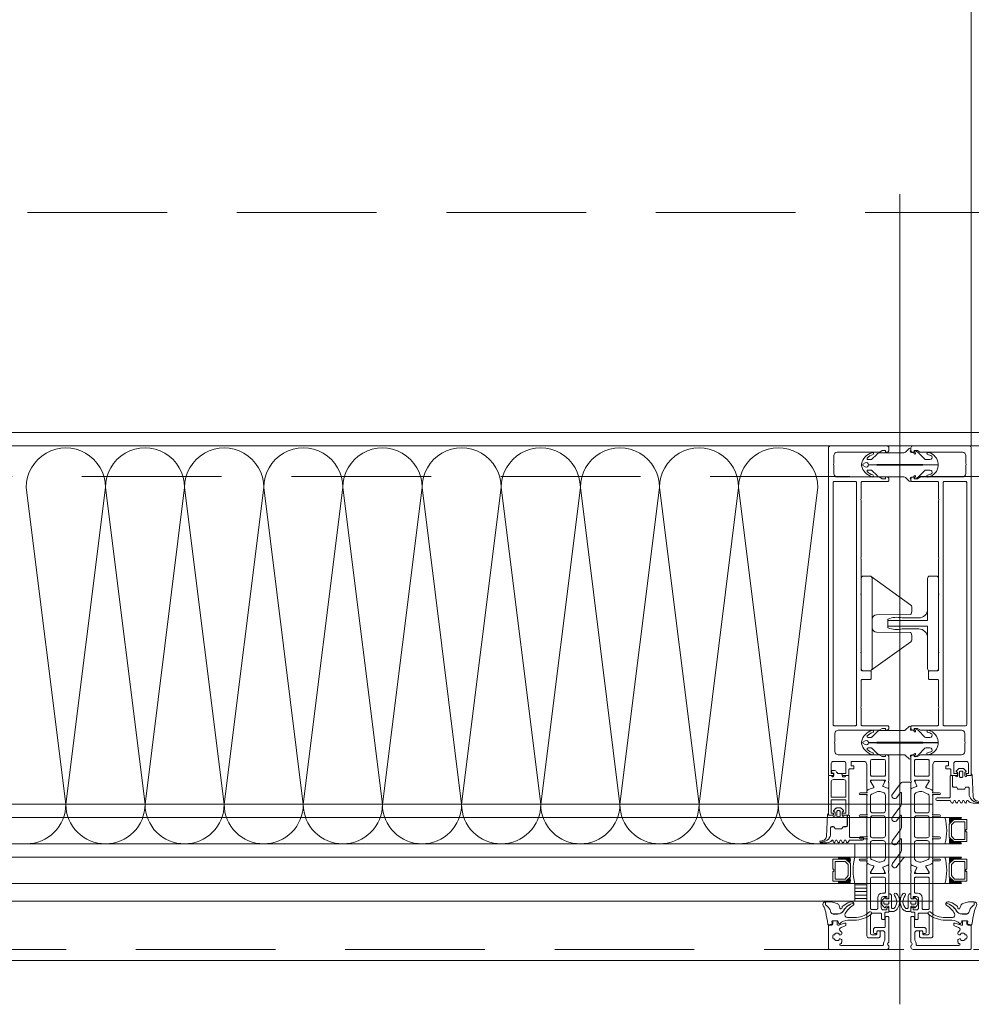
# Model space of a CAD drawing. Header units: millimetres. Extents: x 144573 to 336993, y 74252 to 247042.
# Tile 122 of 256: x 164036 to 164469, y 174595 to 175043. Entities that reach past the tile are written whole.
import ezdxf

# ---------------------------------------------------------------- set-up
doc = ezdxf.new("R2010")
doc.units = ezdxf.units.MM
doc.linetypes.add('ČÁRKOVANÁ', pattern=[19.05, 12.7, -6.35])
doc.layers.add('FASÁDA DETAILNÍ', color=255, linetype='Continuous', lineweight=0)
doc.layers.add('NOVA', color=255, linetype='Continuous', lineweight=0)

# ---------------------------------------------------------------- blocks, each defined once
blk = doc.blocks.new('244748_a')
blk.add_lwpolyline([(8.32, -1.69, 0.082248), (6.34, -0.9, -1.09695), (6.94, -0.1, -0.315353), (11.26, -5.15, -0.480529), (10.87, -5.64), (4.27, -5.64), (4.08, -5.45), (-16.53, -5.45), (-16.72, -5.64), (-20.43, -5.64, 0.574019), (-21.93, -4.78), (-22.99, -5.4, 0.524827), (-22.99, -5.9), (-21.93, -6.52, 0.574021), (-20.43, -5.66), (-16.72, -5.66), (-16.53, -5.85), (4.08, -5.85), (4.27, -5.66), (10.87, -5.66, -0.480529), (11.26, -6.15, -0.326229), (6.88, -11.09, -1.09695), (6.28, -10.3, 0.081457), (8.32, -9.61, 0.599203), (7.48, -8.05), (5.52, -8.05, 0.198965), (5.17, -8.2), (2.22, -11.15), (0.93, -12.01, -0.738038), (0.51, -11.62), (0.87, -11, 1), (0.35, -10.7), (0, -11.3), (-0.98, -11.3, 0.619205), (-1.45, -12.06), (-1.28, -12.43, -0.808139), (-2.04, -13.04), (-3.63, -11.44, 0.198906), (-4.34, -11.15), (-14.99, -11.15, -0.198936), (-16.76, -10.42), (-18.98, -8.2, 0.198942), (-19.33, -8.05), (-20.67, -8.05, 0.500217), (-21.09, -8.73, 0.122037), (-18.5, -10.27, -1.093735), (-19.1, -11.07, -0.240768), (-23.7, -6.07, -0.106226), (-23.7, -5.23, -0.256232), (-19, -0.13, -1.093735), (-18.4, -0.92, 0.116856), (-21.09, -2.57, 0.500217), (-20.67, -3.25), (-19.33, -3.25, 0.198942), (-18.98, -3.1), (-16.75, -0.88, -0.198936), (-14.99, -0.15), (-4.34, -0.15, 0.198907), (-3.63, 0.14), (-2.04, 1.74, -0.808139), (-1.28, 1.13), (-1.45, 0.76, 0.619205), (-0.98, 0), (0, 0), (0.35, -0.6, 1), (0.87, -0.3), (0.51, 0.32, -0.738038), (0.93, 0.71), (2.22, -0.15), (5.17, -3.1, 0.198965), (5.52, -3.25), (7.48, -3.25, 0.599203)], format="xyb", close=True)
blk = doc.blocks.new('236134_0100_s_v')
for points in [[(22.8, -23), (22.8, -5), (42, -5, 0.414214), (43, -4), (43, -1, 0.414214), (42, 0), (1, 0, 0.414214), (0, -1), (0, -4, 0.414214), (1, -5), (20.2, -5), (20.2, -23)], [(15, -5, -0.414214), (19, -9), (19, -16.57, 0.165764), (19.53, -23), (23.47, -23, 0.165764), (24, -16.57), (24, -9, -0.414214), (28, -5)]]:
    blk.add_lwpolyline(points, format="xyb")
blk = doc.blocks.new('236134_0200_s_v')
for points in [[(19.58, 5, -0.41166), (17.58, 6.98), (17.45, 22.25, 0.344217), (17.07, 22.73), (16, 23), (14, 23, 0.240828), (13.19, 22.59), (0.19, 4.59)], [(23.42, 5, 0.41166), (25.42, 6.98), (25.55, 22.25, -0.344217), (25.93, 22.73), (27, 23), (29, 23, -0.240828), (29.81, 22.59), (42.81, 4.59)]]:
    blk.add_lwpolyline(points, format="xyb")
blk.add_lwpolyline([(42, 5), (1, 5, 0.414214), (0, 4), (0, 1, 0.414214), (1, 0), (42, 0, 0.414214), (43, 1), (43, 4, 0.414214)], format="xyb", close=True)
blk = doc.blocks.new('284336')
for points in [[(-0.7, -9.6), (-10, -9.6, 0.414511), (-10.51, -10.11), (-10.51, -15.51, -1), (-11.69, -15.51), (-11.69, -9.6), (-12.69, -8.95, -0.668884), (-12.6, -8.23), (-11.99, -8.01, 0.766384), (-11.99, -7.21), (-12.6, -6.99, -0.76831), (-12.6, -6.23), (-11.99, -6.01, 0.766384), (-11.99, -5.21), (-12.6, -4.99, -0.76831), (-12.6, -4.23), (-11.99, -4.01, 0.766384), (-11.99, -3.21), (-12.6, -2.99, -0.877523), (-12.5, -2.22), (-12.1, -2.22, 0.698129), (-11.83, -1.5, -0.220231), (-12.89, 0.78), (-12.89, 3.45, -0.157143), (-12.82, 3.68), (-12.69, 3.42, -0.067482), (-12.48, 2.53, 0.393136), (-8.66, -1.02), (-6.1, -1.02, -0.414214), (-5.61, -1.51), (-5.61, -2.22, -0.267949), (-5.85, -2.65), (-6.35, -2.93, 0.267949), (-6.61, -3.38), (-6.61, -5.84, 0.267949), (-6.35, -6.29), (-5.85, -6.57, -0.267949), (-5.61, -7), (-5.61, -8.11, 0.414215), (-5.1, -8.62), (-0.41, -8.62), (-0.41, -9.31, -0.414212), (-0.7, -9.6)], [(-0.41, 0), (-0.41, -2, 0.990243), (-0.4, -3.02), (0.9, -3.02, 0.414214), (1.21, -2.71), (1.21, -2.61, -0.668123), (1.71, -2.4), (2.75, -3.45, -0.199004), (2.89, -3.79), (2.89, -5.43, -0.199038), (2.75, -5.77), (1.71, -6.82, -0.668191), (1.21, -6.61), (1.21, -6.51, 0.414214), (0.9, -6.2), (-0.4, -6.2, 0.990269), (-0.41, -7.22), (-0.41, -8.6), (-5.1, -8.6, -0.414215), (-5.59, -8.11), (-5.59, -7, 0.267949), (-5.84, -6.56), (-6.34, -6.27, -0.267949), (-6.59, -5.84), (-6.59, -3.38, -0.267949), (-6.34, -2.95), (-5.84, -2.66, 0.267949), (-5.59, -2.22), (-5.59, -1.51, 0.414214), (-6.1, -1), (-8.66, -1, -0.393156), (-12.46, 2.53, 0.067572), (-12.67, 3.43), (-12.8, 3.7, -0.637545), (-12.12, 3.53), (-11.92, 2.53, 0.344315), (-10.06, 0.91), (0, 0.38, -0.406913), (0.39, 0), (-0.41, 0)], [(1.7, -4.31, 0.414235), (1.2, -3.81), (-0.7, -3.81, 0.414214), (-1.2, -4.31), (-1.2, -4.91, 0.414214), (-0.7, -5.41), (1.2, -5.41, 0.414235), (1.7, -4.91), (1.7, -4.31)]]:
    blk.add_lwpolyline(points, format="xyb", close=True)
blk = doc.blocks.new('nesystémový nástavec 18')
for p, q in [((-17.5, 9.3), (-15.36, 9.3)), ((-15.36, 9.3), (0, 9.3)), ((0, 9.3), (0, 7.8)), ((-18, 6.8), (-18, 8.8)), ((-17, 6.3), (-17.5, 6.3)), ((-11, 8), (-17, 8)), ((-17, 8), (-17, 6.3)), ((-11, 1.3), (-11, 8)), ((-2.8, 8), (-9.7, 8)), ((-9.7, 1.3), (-9.7, 8)), ((-1.8, 2.3), (-1.8, 7)), ((-0.5, 7.3), (-0.5, 6.8)), ((0, 6.3), (0.55, 6.3)), ((0.55, 6.3), (0.95, 5.9)), ((0.95, 5.9), (0.95, 4.8)), ((0.95, 4.8), (0.95, 4.14)), ((-18, 0.5), (-18, 1.8)), ((-17.5, 2.3), (-17, 2.3)), ((-1.8, 0), (-17.5, 0)), ((-17, 2.3), (-17, 1.3)), ((-17, 1.3), (-11, 1.3)), ((-9.7, 1.3), (-2.8, 1.3)), ((0, 0), (-1.8, 0)), ((-0.4, 2.23), (-0.5, 2.04)), ((-0.5, 2.04), (-0.5, 2)), ((1.2, 2.44), (0, 2.44)), ((0, 1.5), (0, 0)), ((0.95, 4.14), (1.2, 4.14)), ((1.2, 1.85), (1.2, 2.44)), ((1.4, 3.94), (1.4, 3.84)), ((1.6, 3.64), (1.6, 3.64)), ((1.8, 1.37), (1.7, 1.35)), ((2.25, 1.63), (1.8, 1.37)), ((2.4, 2.84), (2.4, 1.89))]:
    blk.add_line(p, q)
for centre, radius, start, end in [((-17.5, 8.8), 0.5, 90, 180), ((-15.36, 9.8), 0.5, 270, 270.084), ((-17.5, 6.8), 0.5, 180.0012, 269.9988), ((-2.8, 7), 1, 0, 90), ((0, 7.3), 0.5, 89.9955, 180.0071), ((0, 6.8), 0.5, 179.9949, 270.006), ((0.75, 4.8), 0.2, 359.9656, 0.0344), ((-17.5, 1.8), 0.5, 89.999, 180.0002), ((-17.5, 0.5), 0.5, 180, 270), ((-2.8, 2.3), 1, 270, 0), ((0, 2), 0.5, 179.9716, 270.0327), ((0, 1.94), 0.5, 89.9975, 144.0007), ((1.2, 3.94), 0.2, 359.9707, 90.0249), ((1.7, 1.85), 0.5, 179.9991, 270), ((1.6, 3.84), 0.2, 179.9737, 270.035), ((1.6, 2.84), 0.8, 0.0065, 89.9919), ((2.1, 1.89), 0.3, 299.9815, 0.0183)]:
    blk.add_arc(centre, radius, start, end)
blk = doc.blocks.new('433270')
blk.add_lwpolyline([(1, 0, 0.414364), (0, -1), (0, -1.4, 0.255924), (0.23, -1.83, -0.547723), (0.23, -3.17, 0.255924), (0, -3.6), (0, -14.6, 0.414214), (0.3, -14.9), (1.2, -14.9, 0.414214), (1.7, -14.4), (1.7, -10.3, -0.414214), (2, -10), (6, -10, 0.414248), (7, -9), (7, -7.7, 0.414179), (6.5, -7.2), (5.7, -7.2, 0.414232), (5.4, -7.5), (5.4, -8.2, -0.414198), (5.1, -8.5), (2.8, -8.5, -0.414204), (1.8, -7.5), (1.8, -4.49, -0.147432), (1.97, -3.94, 0.147461), (2.4, -2.5), (2.4, -2.3, -0.414214), (2.9, -1.8), (21.87, -1.8, -0.668178), (22.22, -2.65), (22.16, -2.72, 1), (21.59, -3.29), (21.52, -3.35, 0.198912), (21.38, -3.71), (21.38, -4.05, 0.414214), (22.08, -4.75), (22.38, -4.75, 0.576988), (22.64, -4.3, -0.311246), (24.56, -4.3, 0.576988), (24.82, -4.75), (25.3, -4.75, -0.260065), (25.3, -6.65), (24.82, -6.65, 0.576988), (24.56, -7.1, -0.311246), (22.64, -7.1, 0.576988), (22.38, -6.65), (22.08, -6.65, 0.414214), (21.38, -7.35), (21.38, -7.61, 0.267949), (21.63, -8.04), (21.89, -8.2, -0.637047), (21.73, -10), (19.83, -10.7, 0.315299), (19.5, -11.17), (19.5, -11.49, 0.520567), (20.17, -11.96), (22.83, -10.99, -0.520567), (23.5, -11.46), (23.5, -12.5, 0.414062), (24, -13), (25, -13, 0.414186), (25.5, -12.5), (25.5, -11.5, -0.414182), (26, -11), (27, -11, 0.414214), (27.5, -10.5), (27.5, -0.5, 0.414214), (27, 0), (1, 0)], format="xyb", close=True)
blk = doc.blocks.new('284325')
for points in [[(0.84, -5.23, -0.560316), (0.94, -4.73), (1.94, -4.36, 0.3153), (2.14, -4.08), (2.14, -1.89, 0.451558), (1.8, -1.59), (0.9, -1.7, -0.399586), (0.57, -1.46), (0.3, -0.07, -0.415977), (0.53, 0.29, 0.024107), (6.15, 1.24, 0.076636), (8.99, 2.34, -0.577615), (10.79, 1.3), (10.02, 1.37, 0.283171), (9.08, 0.9, -0.168429), (7.07, -0.74), (5.9, -1.16, 0.315302), (5.24, -2.1), (5.24, -4.21, 0.269719), (6.76, -6.82, -0.194797), (10.18, -11.53, -0.342663), (9.17, -11.17, 0.119207), (5.43, -7.59, 0.578571), (3.63, -8.62), (3.63, -11.77, 0.176415), (6.16, -18.72, -1), (5.24, -19.49, -0.176415), (2.43, -11.77), (2.43, -8.89, 0.208286), (0.84, -5.23)], [(8.95, -6.65), (10.32, -8.78, -0.134555), (10.79, -10.63, -0.339795), (10.19, -11.53, 0.194788), (6.76, -6.81, -0.269736), (5.25, -4.21), (5.25, -2.1, -0.315302), (5.9, -1.17), (7.07, -0.74, 0.168429), (9.09, 0.89, -0.283167), (10.01, 1.36), (10.79, 1.29), (10.79, -0.74, -0.070852), (10.71, -1.3), (9.95, -3.93, -0.241839), (9.08, -4.83), (7.93, -5.22, 0.836024), (8.08, -6.19), (8.11, -6.19, -0.255349), (8.95, -6.65)]]:
    blk.add_lwpolyline(points, format="xyb", close=True)
blk = doc.blocks.new('*U1335')
for points in [[(0, 0, 0.414243), (0.1, 0.1), (0, 0.9, -1.0001), (0.2, 0.9), (0.1, 0.1, 0.414228), (0.2, 0, 0.414228)], [(0.2, 0, 0.414243), (0.3, 0.1), (0.2, 0.9, -1.0001), (0.4, 0.9), (0.3, 0.1, 0.414228), (0.4, 0, 0.414228)], [(0.4, 0, 0.414243), (0.5, 0.1), (0.4, 0.9, -1.0001), (0.6, 0.9), (0.5, 0.1, 0.414228), (0.6, 0, 0.414228)], [(0.6, 0, 0.414243), (0.7, 0.1), (0.6, 0.9, -1.0001), (0.8, 0.9), (0.7, 0.1, 0.414228), (0.8, 0, 0.414228)], [(0.8, 0, 0.414243), (0.9, 0.1), (0.8, 0.9, -1.0001), (1, 0.9), (0.9, 0.1, 0.414228), (1, 0, 0.414228)], [(1, 0, 0.414243), (1.1, 0.1), (1, 0.9, -1.0001), (1.2, 0.9), (1.1, 0.1, 0.414228), (1.2, 0, 0.414228)], [(1.2, 0, 0.414243), (1.3, 0.1), (1.2, 0.9, -1.0001), (1.4, 0.9), (1.3, 0.1, 0.414228), (1.4, 0, 0.414228)], [(1.4, 0, 0.414243), (1.5, 0.1), (1.4, 0.9, -1.0001), (1.6, 0.9), (1.5, 0.1, 0.414228), (1.6, 0, 0.414228)], [(1.6, 0, 0.414243), (1.7, 0.1), (1.6, 0.9, -1.0001), (1.8, 0.9), (1.7, 0.1, 0.414228), (1.8, 0, 0.414228)], [(1.8, 0, 0.414243), (1.9, 0.1), (1.8001, 0.9, -1.0001), (2, 0.9), (1.9001, 0.1, 0.414228), (2, 0, 0.414228)]]:
    blk.add_lwpolyline(points, format="xyb")
blk = doc.blocks.new('288126')
for points in [[(-16.5, 0), (16.5, 0)], [(-21.36, -6.34), (-17.8, -3.69)], [(-17, -2.08), (-17, -0.5)], [(-8.83, -4.3), (-14.11, -4.3)], [(1.81, -4.3), (-3.71, -4.3)], [(12.21, -4.3), (6.93, -4.3)], [(17, -0.5), (17, -3.8)], [(-14.71, -4.5), (-19.87, -8.34)], [(-10.96, -6.34), (-8.71, -4.66)], [(-4.31, -4.5), (-9.47, -8.34)], [(-0.35, -6.36), (1.93, -4.66)], [(6.33, -4.5), (1.14, -8.37)], [(10.05, -6.36), (12.33, -4.66)], [(16.6, -4.6), (11.54, -8.37)]]:
    blk.add_lwpolyline(points)
for centre, radius, start, end in [((16.5, -0.5), 0.5, 0, 90), ((-16.5, -0.5), 0.5, 90, 180), ((16, -3.8), 1, 306.7059, 0), ((-20.61, -7.34), 1.25, 126.7059, 306.7059), ((-10.21, -7.34), 1.25, 126.7059, 306.7059), ((0.4, -7.37), 1.25, 126.7059, 306.7059), ((10.8, -7.37), 1.25, 126.7059, 306.7059)]:
    blk.add_arc(centre, radius, start, end)
at = {"extrusion": (0, 0, -1)}
for centre, radius, start, end in [((19, -2.08), 2, 180, 233.2941), ((14.11, -5.3), 1, 53.2941, 90), ((8.83, -4.5), 0.2, 90, 233.2941), ((3.71, -5.3), 1, 53.2941, 90), ((-1.81, -4.5), 0.2, 90, 233.2941), ((-6.93, -5.3), 1, 53.2941, 90), ((-12.21, -4.5), 0.2, 90, 233.2941)]:
    blk.add_arc(centre, radius, start, end, dxfattribs=at)
blk = doc.blocks.new('246426')
for points in [[(-1.84, 0.64), (-2.86, -0.38, 0.198926), (-3.15, -1.09), (-3.15, -2.31, 0.198926), (-2.86, -3.02), (-1.84, -4.04, 0.637051), (-1.5, -3.92), (-1.45, -3.4), (-0.3, -3.4, -0.41484), (0, -3.7), (0, -5.19, 0.414232), (0.5, -5.69), (2.14, -5.69, 0.071862), (2.2, -5.68, 0.157876), (3.73, -4.64, 0.360336), (3.48, 2.39, 0.964062), (2.54, 1.48, -0.403385), (2.25, -4.34, -0.190964), (2.11, -4.39), (1.7, -4.39, -0.414214), (1.2, -3.89), (1.2, 1.31, 0.414201), (0.2, 2.31), (0, 2.31), (0, 0.3, -0.414214), (-0.3, 0), (-1.45, 0), (-1.5, 0.52, 0.637051), (-1.84, 0.64)], [(-2.25, -1.4, -0.414214), (-1.85, -1), (-0.4, -1, -0.414214), (0, -1.4), (0, -2, -0.414214), (-0.4, -2.4), (-1.85, -2.4, -0.414214), (-2.25, -2), (-2.25, -1.4)]]:
    blk.add_lwpolyline(points, format="xyb", close=True)

msp = doc.modelspace()

# ---------------------------------------------------------------- hatches: boundary and pattern name
at = {"layer": 'FASÁDA DETAILNÍ'}
h = msp.add_hatch(dxfattribs=at)
h.set_pattern_fill('ANSI31', color=256, scale=0.5, angle=495)
h.set_pattern_definition([(180, (154101.5588, 130529.9017), (-7e-16, -1.5875), [])])
h.paths.add_polyline_path([(164415.98, 174650.259), (164421.48, 174650.259), (164421.48, 174642.259), (164415.98, 174642.259)])

# ---------------------------------------------------------------- linework, layer by layer
for p, q in [((164436.48, 174595.313), (164436.48, 174963.55)), ((164451.479, 174686.259), (163406.98, 174686.259)), ((163406.98, 174680.259), (164464.518, 174680.259)), ((164464.518, 174668.259), (163406.98, 174668.259)), ((164415.98, 174668.259), (164006.98, 174668.259)), ((164415.98, 174668.259), (164415.98, 174662.259)), ((163406.98, 174662.259), (164464.518, 174662.259)), ((164006.98, 174662.259), (164415.98, 174662.259)), ((164464.518, 174650.259), (163406.98, 174650.259)), ((164415.98, 174650.259), (164006.98, 174650.259)), ((164415.98, 174642.259), (164415.98, 174650.259)), ((163406.98, 174642.259), (164451.48, 174642.259)), ((164006.98, 174642.259), (164415.98, 174642.259))]:
    msp.add_line(p, q, dxfattribs=at)
for points in [[(173301.48, 174615.259), (146721.48, 174615.259), (146721.48, 198295.259), (173301.48, 198295.259)], [(173061.48, 174855.259), (146961.48, 174855.259), (146961.48, 198055.259), (173061.48, 198055.259)], [(164466.98, 174679.259), (164460.98, 174679.259), (164458.98, 174677.259), (164458.98, 174671.259), (164460.98, 174669.259), (164466.98, 174669.259), (164466.98, 174673.759), (164466.48, 174673.759), (164466.48, 174674.759), (164466.98, 174674.759)], [(164465.98, 174670.259), (164465.98, 174678.259), (164461.394, 174678.259), (164459.98, 174676.844), (164459.98, 174671.811), (164461.394, 174670.259)], [(164405.98, 174661.259), (164411.98, 174661.259), (164413.98, 174659.259), (164413.98, 174653.259), (164411.98, 174651.259), (164405.98, 174651.259), (164405.98, 174655.759), (164406.48, 174655.759), (164406.48, 174656.759), (164405.98, 174656.759)], [(164406.98, 174652.259), (164406.98, 174660.259), (164411.566, 174660.259), (164412.98, 174658.844), (164412.98, 174653.811), (164411.566, 174652.259)], [(164466.98, 174661.259), (164460.98, 174661.259), (164458.98, 174659.259), (164458.98, 174653.259), (164460.98, 174651.259), (164466.98, 174651.259), (164466.98, 174655.759), (164466.48, 174655.759), (164466.48, 174656.759), (164466.98, 174656.759)], [(164465.98, 174652.259), (164465.98, 174660.259), (164461.394, 174660.259), (164459.98, 174658.844), (164459.98, 174653.811), (164461.394, 174652.259)], [(164415.98, 174642.259), (164421.48, 174642.259), (164421.48, 174650.259), (164415.98, 174650.259)]]:
    msp.add_lwpolyline(points, close=True, dxfattribs=at)
at = {"layer": 'FASÁDA DETAILNÍ', "linetype": 'ČÁRKOVANÁ', "ltscale": 5}
for points in [[(173296.48, 174620.259), (146726.48, 174620.259), (146726.48, 198290.259), (173296.48, 198290.259)], [(173081.48, 174835.259), (146941.48, 174835.259), (146941.48, 198075.259), (173081.48, 198075.259)], [(172961.48, 174955.259), (147061.48, 174955.259), (147061.48, 197955.259), (172961.48, 197955.259)]]:
    msp.add_lwpolyline(points, close=True, dxfattribs=at)
at = {"layer": 'FASÁDA DETAILNÍ'}
for points in [[(166054.98, 174849.259), (163192.98, 174849.259)], [(164404.98, 174849.259), (164017.98, 174849.259)]]:
    msp.add_lwpolyline(points, dxfattribs=at)
for points in [[(164403.98, 174848.259), (164403.98, 174699.759, 0.4142136), (164404.48, 174699.259), (164405.78, 174699.259, 0.4142197), (164406.28, 174699.759), (164406.28, 174700.259), (164405.28, 174700.259), (164405.28, 174704.759, -0.4142136), (164406.28, 174705.759), (164410.98, 174705.759, -0.4142136), (164411.98, 174704.759), (164411.98, 174700.259), (164410.28, 174700.259), (164410.28, 174699.759, 0.4142012), (164410.78, 174699.259), (164412.78, 174699.259, 0.4142136), (164413.28, 174699.759), (164413.28, 174701.902, -0.4142136), (164413.78, 174702.402), (164415.58, 174702.402), (164415.58, 174703.653), (164414.38, 174703.653), (164414.38, 174705.459, -0.4142136), (164414.68, 174705.759), (164419.979, 174705.759, -0.4141667), (164421.479, 174704.259), (164421.48, 174697.261), (164421.48, 174693.161, 0.5773503), (164422.08, 174692.814), (164422.943, 174693.313), (164424.435, 174693.741, 0.4887011), (164424.612, 174694.18), (164423.18, 174696.645), (164423.18, 174697.066, -0.4325656), (164423.38, 174697.261), (164429.685, 174697.261, -0.5483974), (164429.87, 174696.979), (164428.802, 174694.596, 0.4253361), (164428.91, 174694.328), (164430.933, 174693.512, 0.5315629), (164431.483, 174693.883), (164431.483, 174695.947, 0.2313061), (164431.367, 174696.184, -0.3061853), (164431.263, 174696.503), (164431.48, 174697.261), (164431.48, 174707.764, 0.4142136), (164430.48, 174708.764), (164429.98, 174708.764), (164429.98, 174707.964), (164428.48, 174707.964), (164427.336, 174708.625, 0.1316504), (164426.836, 174708.759), (164408.472, 174708.759, -0.4142136), (164406.972, 174710.259), (164406.972, 174713.759, -0.3999851), (164406.972, 174714.759), (164406.972, 174718.459, -0.4142136), (164408.472, 174719.959), (164426.836, 174719.959, 0.1316504), (164427.336, 174720.093), (164428.48, 174720.753), (164429.98, 174720.753), (164429.98, 174719.953), (164430.48, 174719.953, 0.4142136), (164431.48, 174720.953), (164431.48, 174721.459, 0.4142136), (164430.98, 174721.959), (164419.38, 174721.959, -0.4142136), (164418.88, 174722.459), (164418.88, 174729.859, -0.3999851), (164418.88, 174730.859), (164418.88, 174742.459, -0.4142136), (164419.38, 174742.959), (164422.98, 174742.959, 0.4142136), (164423.48, 174743.459), (164423.48, 174746.459, 0.4142136), (164422.98, 174746.959), (164419.38, 174746.959, -0.4142136), (164418.88, 174747.459), (164418.88, 174754.759, -0.38324), (164418.88, 174755.759), (164418.88, 174781.259, -0.38324), (164418.88, 174782.259), (164418.88, 174797.759, -0.38324), (164418.88, 174798.759), (164418.88, 174824.259, -0.38324), (164418.88, 174825.259), (164418.88, 174832.559, -0.4142136), (164419.38, 174833.059), (164430.98, 174833.059, 0.4142136), (164431.48, 174833.559), (164431.48, 174834.059, 0.4142136), (164430.48, 174835.059), (164429.98, 174835.059), (164429.98, 174834.259), (164428.48, 174834.259), (164427.326, 174834.925, 0.1169365), (164426.826, 174835.059), (164407.972, 174835.059, -0.4142315), (164406.472, 174836.559), (164406.472, 174840.269, -0.3999851), (164406.472, 174841.269), (164406.472, 174844.759, -0.4142315), (164407.972, 174846.259), (164426.826, 174846.259, 0.1169365), (164427.326, 174846.393), (164428.48, 174847.059), (164429.98, 174847.059), (164429.98, 174846.259), (164430.48, 174846.259, 0.4142136), (164431.48, 174847.259), (164431.48, 174848.259, 0.4142136), (164430.48, 174849.259), (164404.98, 174849.259, 0.4142135), (164403.98, 174848.259)], [(164468.98, 174848.259), (164468.98, 174699.759, -0.4142136), (164468.48, 174699.259), (164467.18, 174699.259, -0.4142197), (164466.68, 174699.759), (164466.68, 174700.259), (164467.68, 174700.259), (164467.68, 174704.759, 0.4142136), (164466.68, 174705.759), (164461.98, 174705.759, 0.4142136), (164460.98, 174704.759), (164460.98, 174700.259), (164462.68, 174700.259), (164462.68, 174699.759, -0.4142012), (164462.18, 174699.259), (164460.18, 174699.259, -0.4142136), (164459.68, 174699.759), (164459.68, 174701.902, 0.4142136), (164459.18, 174702.402), (164457.38, 174702.402), (164457.38, 174703.653), (164458.58, 174703.653), (164458.58, 174705.459, 0.4142136), (164458.28, 174705.759), (164452.981, 174705.759, 0.4141667), (164451.481, 174704.259), (164451.48, 174697.261), (164451.48, 174693.161, -0.5773503), (164450.88, 174692.814), (164450.017, 174693.313), (164448.525, 174693.741, -0.4887011), (164448.348, 174694.18), (164449.78, 174696.645), (164449.78, 174697.066, 0.4325656), (164449.58, 174697.261), (164443.275, 174697.261, 0.5483974), (164443.09, 174696.979), (164444.158, 174694.596, -0.4253361), (164444.051, 174694.328), (164442.027, 174693.512, -0.5315629), (164441.478, 174693.883), (164441.478, 174695.947, -0.2313061), (164441.593, 174696.184, 0.3061853), (164441.697, 174696.503), (164441.48, 174697.261), (164441.48, 174707.764, -0.4142136), (164442.48, 174708.764), (164442.98, 174708.764), (164442.98, 174707.964), (164444.48, 174707.964), (164445.624, 174708.625, -0.1316504), (164446.124, 174708.759), (164464.488, 174708.759, 0.4142136), (164465.988, 174710.259), (164465.988, 174713.759, 0.3999851), (164465.988, 174714.759), (164465.988, 174718.459, 0.4142136), (164464.488, 174719.959), (164446.124, 174719.959, -0.1316504), (164445.624, 174720.093), (164444.48, 174720.753), (164442.98, 174720.753), (164442.98, 174719.953), (164442.48, 174719.953, -0.4142136), (164441.48, 174720.953), (164441.48, 174721.459, -0.4142136), (164441.98, 174721.959), (164453.58, 174721.959, 0.4142136), (164454.08, 174722.459), (164454.08, 174729.859, 0.3999851), (164454.08, 174730.859), (164454.08, 174742.459, 0.4142136), (164453.58, 174742.959), (164449.98, 174742.959, -0.4142136), (164449.48, 174743.459), (164449.48, 174746.459, -0.4142136), (164449.98, 174746.959), (164453.58, 174746.959, 0.4142136), (164454.08, 174747.459), (164454.08, 174754.759, 0.38324), (164454.08, 174755.759), (164454.08, 174781.259, 0.38324), (164454.08, 174782.259), (164454.08, 174797.759, 0.38324), (164454.08, 174798.759), (164454.08, 174824.259, 0.38324), (164454.08, 174825.259), (164454.08, 174832.559, 0.4142136), (164453.58, 174833.059), (164441.98, 174833.059, -0.4142136), (164441.48, 174833.559), (164441.48, 174834.059, -0.4142136), (164442.48, 174835.059), (164442.98, 174835.059), (164442.98, 174834.259), (164444.48, 174834.259), (164445.634, 174834.925, -0.1169365), (164446.134, 174835.059), (164464.988, 174835.059, 0.4142315), (164466.488, 174836.559), (164466.488, 174840.269, 0.3999851), (164466.488, 174841.269), (164466.488, 174844.759, 0.4142315), (164464.988, 174846.259), (164446.134, 174846.259, -0.1169365), (164445.634, 174846.393), (164444.48, 174847.059), (164442.98, 174847.059), (164442.98, 174846.259), (164442.48, 174846.259, -0.4142136), (164441.48, 174847.259), (164441.48, 174848.259, -0.4142136), (164442.48, 174849.259), (164467.98, 174849.259, -0.4142135), (164468.98, 174848.259)], [(164406.08, 174722.459), (164406.08, 174832.559, -0.4142136), (164406.58, 174833.059), (164416.28, 174833.059, -0.4142136), (164416.78, 174832.559), (164416.78, 174722.459, -0.4142136), (164416.28, 174721.959), (164406.58, 174721.959, -0.4142136), (164406.08, 174722.459)], [(164466.88, 174722.459), (164466.88, 174832.559, 0.4142136), (164466.38, 174833.059), (164456.68, 174833.059, 0.4142136), (164456.18, 174832.559), (164456.18, 174722.459, 0.4142136), (164456.68, 174721.959), (164466.38, 174721.959, 0.4142136), (164466.88, 174722.459)], [(164429.38, 174706.559, -0.4142136), (164429.88, 174706.059), (164429.88, 174699.559, -0.4142136), (164429.38, 174699.059), (164423.68, 174699.059, -0.4142136), (164423.18, 174699.559), (164423.18, 174706.059, -0.4142136), (164423.68, 174706.559), (164429.38, 174706.559)], [(164443.58, 174706.559, 0.4142136), (164443.08, 174706.059), (164443.08, 174699.559, 0.4142136), (164443.58, 174699.059), (164449.28, 174699.059, 0.4142136), (164449.78, 174699.559), (164449.78, 174706.059, 0.4142136), (164449.28, 174706.559), (164443.58, 174706.559)], [(164431.48, 174692.92), (164431.481, 174681.009), (164431.48, 174659.098, -0.3058367), (164431.167, 174658.634), (164428.88, 174657.711, 0.4253361), (164428.772, 174657.444), (164429.489, 174655.825, -0.5437525), (164428.804, 174654.769), (164423.9, 174654.769, -0.5781822), (164423.381, 174655.67), (164424.642, 174657.862, 0.4885049), (164424.466, 174658.301), (164422.951, 174658.735), (164421.63, 174659.498, -0.2824777), (164421.481, 174659.774), (164421.481, 174660.219, 1.4470094), (164421.349, 174660.569), (164418.381, 174660.569, -1), (164418.381, 174661.369), (164421.349, 174661.369, 1.4470094), (164421.481, 174661.719), (164421.481, 174670.259, 1.4470094), (164421.349, 174670.609), (164418.381, 174670.609, -1), (164418.381, 174671.409), (164421.349, 174671.409, 1.4470094), (164421.481, 174671.759), (164421.481, 174680.259, 1.4470094), (164421.349, 174680.609), (164418.381, 174680.609, -1), (164418.381, 174681.409), (164421.349, 174681.409, 1.4470094), (164421.481, 174681.759), (164421.481, 174690.299, 1.4470094), (164421.349, 174690.649), (164418.381, 174690.649, -1), (164418.381, 174691.449), (164421.349, 174691.449, 1.4470094), (164421.481, 174691.799), (164421.481, 174692.244, -0.2824777), (164421.63, 174692.52), (164422.951, 174693.282), (164424.466, 174693.717, 0.4885049), (164424.642, 174694.156), (164423.381, 174696.347, -0.5781822), (164423.9, 174697.249), (164428.804, 174697.249, -0.5437525), (164429.489, 174696.192), (164428.772, 174694.574, 0.4253361), (164428.88, 174694.306), (164431.167, 174693.383, -0.3058367), (164431.48, 174692.92)], [(164441.48, 174692.92), (164441.479, 174681.009), (164441.48, 174659.098, 0.3058367), (164441.793, 174658.634), (164444.08, 174657.711, -0.4253361), (164444.188, 174657.444), (164443.471, 174655.825, 0.5437525), (164444.156, 174654.769), (164449.06, 174654.769, 0.5781822), (164449.579, 174655.67), (164448.318, 174657.862, -0.4885049), (164448.494, 174658.301), (164450.009, 174658.735), (164451.33, 174659.498, 0.2824777), (164451.479, 174659.774), (164451.479, 174660.219, -1.4470094), (164451.612, 174660.569), (164454.579, 174660.569, 1), (164454.579, 174661.369), (164451.612, 174661.369, -1.4470094), (164451.479, 174661.719), (164451.479, 174670.259, -1.4470094), (164451.612, 174670.609), (164454.579, 174670.609, 1), (164454.579, 174671.409), (164451.612, 174671.409, -1.4470094), (164451.479, 174671.759), (164451.479, 174680.259, -1.4470094), (164451.612, 174680.609), (164454.579, 174680.609, 1), (164454.579, 174681.409), (164451.612, 174681.409, -1.4470094), (164451.479, 174681.759), (164451.479, 174690.299, -1.4470094), (164451.612, 174690.649), (164454.579, 174690.649, 1), (164454.579, 174691.449), (164451.612, 174691.449, -1.4470094), (164451.479, 174691.799), (164451.479, 174692.244, 0.2824777), (164451.33, 174692.52), (164450.009, 174693.282), (164448.494, 174693.717, -0.4885049), (164448.318, 174694.156), (164449.579, 174696.347, 0.5781822), (164449.06, 174697.249), (164444.156, 174697.249, 0.5437525), (164443.471, 174696.192), (164444.188, 174694.574, -0.4253361), (164444.08, 174694.306), (164441.793, 174693.383, 0.3058367), (164441.48, 174692.92)], [(164429.881, 174683.309), (164429.881, 174690.209, 0.3249157), (164428.845, 174691.636), (164427.994, 174691.912, 0.1764286), (164425.943, 174691.84), (164424.018, 174691.061, 0.305619), (164423.081, 174689.671), (164423.081, 174683.309, 0.4142178), (164424.081, 174682.309), (164428.881, 174682.309, 0.4142178), (164429.881, 174683.309)], [(164443.079, 174683.309), (164443.079, 174690.209, -0.3249157), (164444.116, 174691.636), (164444.966, 174691.912, -0.1764286), (164447.018, 174691.84), (164448.942, 174691.061, -0.305619), (164449.879, 174689.671), (164449.879, 174683.309, -0.4142178), (164448.879, 174682.309), (164444.079, 174682.309, -0.4142178), (164443.079, 174683.309)], [(164429.881, 174672.009), (164429.881, 174680.009, 0.4142136), (164428.881, 174681.009), (164424.081, 174681.009, 0.4142136), (164423.081, 174680.009), (164423.081, 174672.009, 0.4142136), (164424.081, 174671.009), (164428.881, 174671.009, 0.4142136), (164429.881, 174672.009)], [(164443.079, 174672.009), (164443.079, 174680.009, -0.4142136), (164444.079, 174681.009), (164448.879, 174681.009, -0.4142136), (164449.879, 174680.009), (164449.879, 174672.009, -0.4142136), (164448.879, 174671.009), (164444.079, 174671.009, -0.4142136), (164443.079, 174672.009)], [(164429.881, 174661.808), (164429.881, 174668.709, 0.4142178), (164428.881, 174669.709), (164424.081, 174669.709, 0.4142178), (164423.081, 174668.709), (164423.081, 174662.346, 0.305619), (164424.018, 174660.956), (164425.943, 174660.178, 0.1764286), (164427.994, 174660.106), (164428.845, 174660.382, 0.3249157), (164429.881, 174661.808)], [(164443.079, 174661.808), (164443.079, 174668.709, -0.4142178), (164444.079, 174669.709), (164448.879, 174669.709, -0.4142178), (164449.879, 174668.709), (164449.879, 174662.346, -0.305619), (164448.942, 174660.956), (164447.018, 174660.178, -0.1764286), (164444.966, 174660.106), (164444.116, 174660.382, -0.3249157), (164443.079, 174661.808)], [(164431.48, 174654.759), (164431.48, 174643.759, -0.4144257), (164430.98, 174643.259), (164430.487, 174643.259), (164430.487, 174644.259), (164428.987, 174644.259, 0.4142136), (164427.987, 174643.259), (164427.987, 174641.759, 0.3999851), (164427.987, 174640.759), (164427.987, 174639.259, 0.4142136), (164428.987, 174638.259), (164430.48, 174638.259), (164430.48, 174639.259), (164430.98, 174639.259, -0.4144559), (164431.48, 174638.758), (164431.479, 174637.458, -0.4139712), (164431.179, 174637.159), (164429.98, 174637.159, 0.4142136), (164429.68, 174636.859), (164429.68, 174633.859), (164428.68, 174633.859, -0.4142136), (164428.18, 174634.359), (164428.18, 174636.259, 0.4142136), (164427.68, 174636.759), (164424.18, 174636.759, 0.4142056), (164423.18, 174635.759), (164423.18, 174627.459, 0.4142063), (164423.68, 174626.959), (164425.58, 174626.959, 0.414219), (164426.08, 174627.459), (164426.08, 174628.259, -0.4142136), (164426.58, 174628.759), (164427.08, 174628.759, -0.4142136), (164427.58, 174628.259), (164427.58, 174626.459, -0.4142136), (164426.58, 174625.459), (164422.48, 174625.459, -0.4142136), (164421.48, 174626.459), (164421.48, 174654.759), (164421.48, 174658.859, -0.5773503), (164422.08, 174659.205), (164422.943, 174658.707), (164424.435, 174658.279, -0.4887011), (164424.612, 174657.84), (164423.18, 174655.374), (164423.18, 174654.954, 0.4325656), (164423.38, 174654.759), (164429.685, 174654.759, 0.5483974), (164429.87, 174655.04), (164428.802, 174657.424, -0.4253361), (164428.91, 174657.691), (164430.933, 174658.508, -0.5315625), (164431.483, 174658.137), (164431.483, 174656.073, -0.2313061), (164431.367, 174655.836, 0.3061853), (164431.263, 174655.517), (164431.48, 174654.759)], [(164441.48, 174654.759), (164441.48, 174643.759, 0.4144257), (164441.98, 174643.259), (164442.473, 174643.259), (164442.473, 174644.259), (164443.973, 174644.259, -0.4142136), (164444.973, 174643.259), (164444.973, 174641.759, -0.3999851), (164444.973, 174640.759), (164444.973, 174639.259, -0.4142136), (164443.973, 174638.259), (164442.48, 174638.259), (164442.48, 174639.259), (164441.98, 174639.259, 0.4144559), (164441.48, 174638.758), (164441.481, 174637.458, 0.4139712), (164441.781, 174637.159), (164442.98, 174637.159, -0.4142136), (164443.28, 174636.859), (164443.28, 174633.859), (164444.28, 174633.859, 0.4142136), (164444.78, 174634.359), (164444.78, 174636.259, -0.4142136), (164445.28, 174636.759), (164448.78, 174636.759, -0.4142056), (164449.78, 174635.759), (164449.78, 174627.459, -0.4142063), (164449.28, 174626.959), (164447.38, 174626.959, -0.414219), (164446.88, 174627.459), (164446.88, 174628.259, 0.4142136), (164446.38, 174628.759), (164445.88, 174628.759, 0.4142136), (164445.38, 174628.259), (164445.38, 174626.459, 0.4142136), (164446.38, 174625.459), (164450.48, 174625.459, 0.4142136), (164451.48, 174626.459), (164451.48, 174654.759), (164451.48, 174658.859, 0.5773503), (164450.88, 174659.205), (164450.017, 174658.707), (164448.525, 174658.279, 0.4887011), (164448.348, 174657.84), (164449.78, 174655.374), (164449.78, 174654.954, -0.4325656), (164449.58, 174654.759), (164443.275, 174654.759, -0.5483974), (164443.09, 174655.04), (164444.158, 174657.424, 0.4253361), (164444.051, 174657.691), (164442.027, 174658.508, 0.5315625), (164441.478, 174658.137), (164441.478, 174656.073, 0.2313061), (164441.593, 174655.836, -0.3061853), (164441.697, 174655.517), (164441.48, 174654.759)], [(164423.18, 174652.559), (164423.18, 174638.859, 0.4142136), (164423.68, 174638.359), (164425.887, 174638.359, 0.4142136), (164426.387, 174638.859), (164426.387, 174643.829, -0.4111388), (164428.387, 174645.859), (164429.38, 174645.859, 0.4142136), (164429.88, 174646.359), (164429.88, 174652.559, 0.4142136), (164429.38, 174653.059), (164423.68, 174653.059, 0.4142136), (164423.18, 174652.559)], [(164449.78, 174652.559), (164449.78, 174638.859, -0.4142136), (164449.28, 174638.359), (164447.073, 174638.359, -0.4142136), (164446.573, 174638.859), (164446.573, 174643.829, 0.4111388), (164444.573, 174645.859), (164443.58, 174645.859, -0.4142136), (164443.08, 174646.359), (164443.08, 174652.559, -0.4142136), (164443.58, 174653.059), (164449.28, 174653.059, -0.4142136), (164449.78, 174652.559)]]:
    msp.add_lwpolyline(points, format="xyb", close=True, dxfattribs=at)
for centre, radius, start, end in [((164435.089, 174674.259), 22.699, 344.67278, 15.32722), ((164462.531, 174678.907), 3.546, 157.59095, 202.70618), ((164462.164, 174679.021), 2.897, 154.70485, 204.69333), ((164461.815, 174679.189), 2.248, 151.59719, 208.47266), ((164461.571, 174679.334), 1.712, 147.31435, 212.70505), ((164461.411, 174679.473), 1.263, 141.50044, 218.03437), ((164461.321, 174679.621), 0.879, 133.50356, 226.00509), ((164461.333, 174679.759), 0.596, 123.03656, 236.96344), ((164461.625, 174679.759), 0.596, 123.03656, 236.96344), ((164461.918, 174679.759), 0.596, 123.03656, 236.96344), ((164462.21, 174679.759), 0.596, 123.03656, 236.96344), ((164462.503, 174679.759), 0.596, 123.03656, 236.96344), ((164462.795, 174679.759), 0.596, 123.03656, 236.96344), ((164463.088, 174679.759), 0.596, 123.03656, 236.96344), ((164463.38, 174679.759), 0.596, 123.03656, 236.96344), ((164463.673, 174679.759), 0.596, 123.03656, 236.96344), ((164463.965, 174679.759), 0.596, 123.03656, 236.96344), ((164464.258, 174679.759), 0.596, 123.03656, 236.96344), ((164464.55, 174679.759), 0.596, 123.03656, 236.96344), ((164464.843, 174679.759), 0.596, 123.03656, 236.96344), ((164462.531, 174669.61), 3.546, 157.29382, 202.40905), ((164462.164, 174669.496), 2.897, 155.30667, 205.29515), ((164461.815, 174669.328), 2.248, 151.52734, 208.40281), ((164461.571, 174669.183), 1.712, 147.29495, 212.68565), ((164461.411, 174669.045), 1.263, 141.96563, 218.49956), ((164461.321, 174668.896), 0.879, 133.99491, 226.49644), ((164461.333, 174668.759), 0.596, 123.03656, 236.96344), ((164461.625, 174668.759), 0.596, 123.03656, 236.96344), ((164461.918, 174668.759), 0.596, 123.03656, 236.96344), ((164462.21, 174668.759), 0.596, 123.03656, 236.96344), ((164462.503, 174668.759), 0.596, 123.03656, 236.96344), ((164462.795, 174668.759), 0.596, 123.03656, 236.96344), ((164463.088, 174668.759), 0.596, 123.03656, 236.96344), ((164463.38, 174668.759), 0.596, 123.03656, 236.96344), ((164463.673, 174668.759), 0.596, 123.03656, 236.96344), ((164463.965, 174668.759), 0.596, 123.03656, 236.96344), ((164464.258, 174668.759), 0.596, 123.03656, 236.96344), ((164464.55, 174668.759), 0.596, 123.03656, 236.96344), ((164464.843, 174668.759), 0.596, 123.03656, 236.96344), ((164408.117, 174661.759), 0.596, 303.03656, 56.96344), ((164408.41, 174661.759), 0.596, 303.03656, 56.96344), ((164408.702, 174661.759), 0.596, 303.03656, 56.96344), ((164408.995, 174661.759), 0.596, 303.03656, 56.96344), ((164409.287, 174661.759), 0.596, 303.03656, 56.96344), ((164409.58, 174661.759), 0.596, 303.03656, 56.96344), ((164409.872, 174661.759), 0.596, 303.03656, 56.96344), ((164410.165, 174661.759), 0.596, 303.03656, 56.96344), ((164410.457, 174661.759), 0.596, 303.03656, 56.96344), ((164410.75, 174661.759), 0.596, 303.03656, 56.96344), ((164411.042, 174661.759), 0.596, 303.03656, 56.96344), ((164411.335, 174661.759), 0.596, 303.03656, 56.96344), ((164411.627, 174661.759), 0.596, 303.03656, 56.96344), ((164411.64, 174661.621), 0.879, 313.99491, 46.49644), ((164411.549, 174661.473), 1.263, 321.96563, 38.49956), ((164411.389, 174661.334), 1.712, 327.29495, 32.68565), ((164411.145, 174661.189), 2.248, 331.52734, 28.40281), ((164410.796, 174661.021), 2.897, 335.30667, 25.29515), ((164410.429, 174660.907), 3.546, 337.29382, 22.40905), ((164437.871, 174656.259), 22.699, 164.67278, 195.32722), ((164435.089, 174656.259), 22.699, 344.67278, 15.32722), ((164462.531, 174660.907), 3.546, 157.59095, 202.70618), ((164462.164, 174661.021), 2.897, 154.70485, 204.69333), ((164461.815, 174661.189), 2.248, 151.59719, 208.47266), ((164461.571, 174661.334), 1.712, 147.31435, 212.70505), ((164461.411, 174661.473), 1.263, 141.50044, 218.03437), ((164461.321, 174661.621), 0.879, 133.50356, 226.00509), ((164461.333, 174661.759), 0.596, 123.03656, 236.96344), ((164461.625, 174661.759), 0.596, 123.03656, 236.96344), ((164461.918, 174661.759), 0.596, 123.03656, 236.96344), ((164462.21, 174661.759), 0.596, 123.03656, 236.96344), ((164462.503, 174661.759), 0.596, 123.03656, 236.96344), ((164462.795, 174661.759), 0.596, 123.03656, 236.96344), ((164463.088, 174661.759), 0.596, 123.03656, 236.96344), ((164463.38, 174661.759), 0.596, 123.03656, 236.96344), ((164463.673, 174661.759), 0.596, 123.03656, 236.96344), ((164463.965, 174661.759), 0.596, 123.03656, 236.96344), ((164464.258, 174661.759), 0.596, 123.03656, 236.96344), ((164464.55, 174661.759), 0.596, 123.03656, 236.96344), ((164464.843, 174661.759), 0.596, 123.03656, 236.96344), ((164408.117, 174650.759), 0.596, 303.03656, 56.96344), ((164408.41, 174650.759), 0.596, 303.03656, 56.96344), ((164408.702, 174650.759), 0.596, 303.03656, 56.96344), ((164408.995, 174650.759), 0.596, 303.03656, 56.96344), ((164409.287, 174650.759), 0.596, 303.03656, 56.96344), ((164409.58, 174650.759), 0.596, 303.03656, 56.96344), ((164409.872, 174650.759), 0.596, 303.03656, 56.96344), ((164410.165, 174650.759), 0.596, 303.03656, 56.96344), ((164410.457, 174650.759), 0.596, 303.03656, 56.96344), ((164410.75, 174650.759), 0.596, 303.03656, 56.96344), ((164411.042, 174650.759), 0.596, 303.03656, 56.96344), ((164411.335, 174650.759), 0.596, 303.03656, 56.96344), ((164411.627, 174650.759), 0.596, 303.03656, 56.96344), ((164411.64, 174650.896), 0.879, 313.50356, 46.00509), ((164411.549, 174651.045), 1.263, 321.50044, 38.03437), ((164411.389, 174651.183), 1.712, 327.31435, 32.70505), ((164411.145, 174651.328), 2.248, 331.59719, 28.47266), ((164410.796, 174651.496), 2.897, 334.70485, 24.69333), ((164410.429, 174651.61), 3.546, 337.59095, 22.70618), ((164462.531, 174651.61), 3.546, 157.29382, 202.40905), ((164462.164, 174651.496), 2.897, 155.30667, 205.29515), ((164461.815, 174651.328), 2.248, 151.52734, 208.40281), ((164461.571, 174651.183), 1.712, 147.29495, 212.68565), ((164461.411, 174651.045), 1.263, 141.96563, 218.49956), ((164461.321, 174650.896), 0.879, 133.99491, 226.49644), ((164461.333, 174650.759), 0.596, 123.03656, 236.96344), ((164461.625, 174650.759), 0.596, 123.03656, 236.96344), ((164461.918, 174650.759), 0.596, 123.03656, 236.96344), ((164462.21, 174650.759), 0.596, 123.03656, 236.96344), ((164462.503, 174650.759), 0.596, 123.03656, 236.96344), ((164462.795, 174650.759), 0.596, 123.03656, 236.96344), ((164463.088, 174650.759), 0.596, 123.03656, 236.96344), ((164463.38, 174650.759), 0.596, 123.03656, 236.96344), ((164463.673, 174650.759), 0.596, 123.03656, 236.96344), ((164463.965, 174650.759), 0.596, 123.03656, 236.96344), ((164464.258, 174650.759), 0.596, 123.03656, 236.96344), ((164464.55, 174650.759), 0.596, 123.03656, 236.96344), ((164464.843, 174650.759), 0.596, 123.03656, 236.96344)]:
    msp.add_arc(centre, radius, start, end, dxfattribs=at)
at = {"layer": 'NOVA', "ltscale": 5}
msp.add_line((164468.98, 174849.26), (164468.98, 175055.26), dxfattribs=at)

# ---------------------------------------------------------------- block references
at = {"layer": 'FASÁDA DETAILNÍ', "xscale": -179.9999932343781, "yscale": 179.9999932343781, "zscale": 179.9999932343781}
msp.add_blockref('*U1335', (164399.153, 174668.259), dxfattribs=at)
at = {"layer": 'FASÁDA DETAILNÍ'}
for name, p in [('244748_a', (164442.702, 174846.219)), ('244748_a', (164442.702, 174719.919)), ('246426', (164431.485, 174643.259))]:
    msp.add_blockref(name, p, dxfattribs=at)
at = {"layer": 'FASÁDA DETAILNÍ', "xscale": -1}
for name, p, rotation in [('236134_0200_s_v', (164418.88, 174746.959), 270), ('236134_0100_s_v', (164454.08, 174746.959), 270), ('nesystémový nástavec 18', (164403.98, 174699.259), 270), ('284336', (164468.98, 174699.669), 270), ('288126', (164441.479, 174679.249), 270), ('284325', (164468.98, 174631.119), 270), ('433270', (164441.48, 174620.259), 180)]:
    msp.add_blockref(name, p, dxfattribs=dict(at, rotation=rotation))
at = {"layer": 'FASÁDA DETAILNÍ'}
for name, p, rotation in [('284336', (164403.98, 174681.669), 90), ('284325', (164403.98, 174631.119), 90), ('433270', (164431.48, 174620.259), 180)]:
    msp.add_blockref(name, p, dxfattribs=dict(at, rotation=rotation))
at = {"layer": 'FASÁDA DETAILNÍ', "xscale": -1}
msp.add_blockref('246426', (164441.476, 174643.259), dxfattribs=at)

doc.saveas('drawing.dxf')
